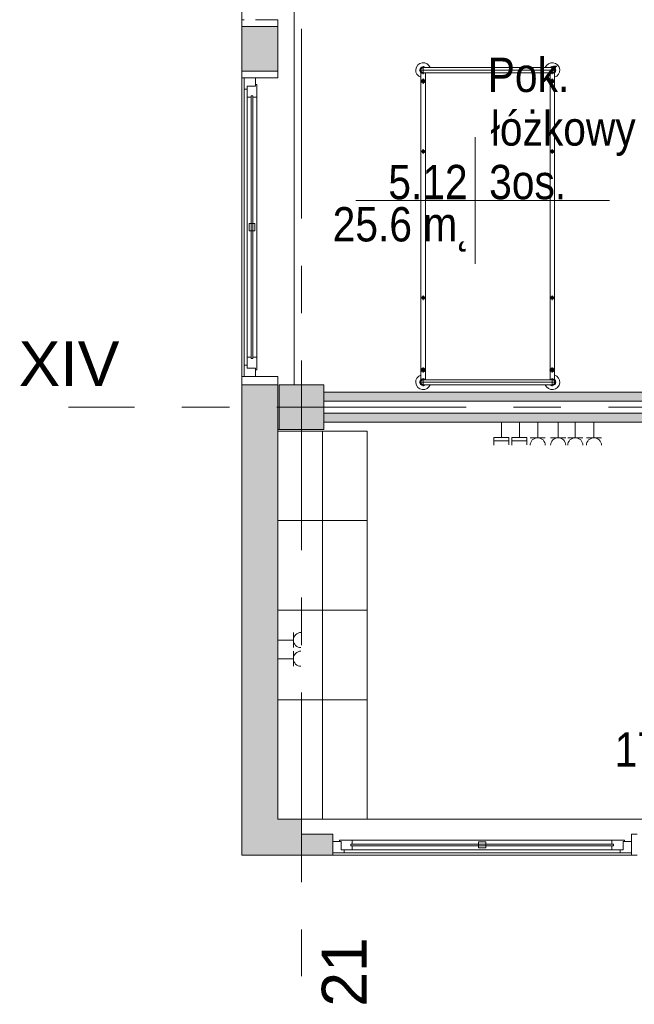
# Model space of a CAD drawing. Header units: centimetres. Extents: x -2424 to 2260, y -130 to 3012.
# Tile 2 of 81: x -1402 to -990, y 8 to 668. Entities that reach past the tile are written whole.
import ezdxf

# ---------------------------------------------------------------- set-up
doc = ezdxf.new("R2010")
doc.units = ezdxf.units.CM
doc.linetypes.add('Oś', pattern=[222.25, 127, -31.75, 31.75, -31.75])
for name, color, linetype, lineweight in [('A-AREA-IDEN', 2, 'Continuous', 13), ('A-DETL-THIN', 151, 'Continuous', 9), ('A-GLAZ', 151, 'Continuous', 13), ('A-WALL', 113, 'Continuous', 13), ('E-ELEC-EQPM', 71, 'Continuous', 9), ('I-FURN', 30, 'Continuous', 9), ('S-COLS', 52, 'Continuous', 13), ('S-GRID', 1, 'Continuous', 13), ('S-GRID-IDEN', 1, 'Continuous', 13)]:
    doc.layers.add(name, color=color, linetype=linetype, lineweight=lineweight)
doc.layers.add('A-WALL-PATT', color=111, linetype='Continuous', lineweight=13, plot=False)
doc.styles.add('Arial_11', font='arial.ttf', dxfattribs={"width": 0.85, "height": 23})
doc.styles.add('Arial_7', font='arial.ttf', dxfattribs={"height": 30})

msp = doc.modelspace()

# ---------------------------------------------------------------- hatches: boundary and pattern name
at = {"layer": 'S-COLS', "lineweight": 9}
msp.add_hatch(color=251, dxfattribs=at).paths.add_polyline_path([(-1197.62, 393.33), (-1197.62, 423.33), (-1227.62, 423.33), (-1227.62, 393.33)], flags=0)

# ---------------------------------------------------------------- linework, layer by layer
at = {"layer": 'A-AREA-IDEN', "color": 251, "lineweight": 9}
for p, q in [((-1096.19, 589.2), (-1096.19, 546.7)), ((-1086.44, 546.7), (-1176.19, 546.7)), ((-1176.19, 546.7), (-1006.19, 546.7)), ((-1096.19, 546.7), (-1096.19, 504.2))]:
    msp.add_line(p, q, dxfattribs=at)
at = {"layer": 'A-DETL-THIN', "color": 251, "lineweight": 9}
for p, q in [((-1212.62, 393.33), (-1212.62, 423.33)), ((-1197.62, 408.33), (-1227.62, 408.33))]:
    msp.add_line(p, q, dxfattribs=at)
at = {"layer": 'A-GLAZ', "color": 251, "lineweight": 9}
for p, q in [((-1243.62, 628.83), (-1251.12, 628.83)), ((-1251.12, 628.83), (-1251.12, 621.33)), ((-1251.12, 428.83), (-1251.12, 628.83)), ((-1243.62, 623.33), (-1243.62, 628.83)), ((-1251.12, 621.33), (-1249.12, 621.33)), ((-1251.12, 621.33), (-1251.12, 436.33)), ((-1243.62, 623.33), (-1249.12, 623.33)), ((-1249.12, 623.33), (-1249.12, 615.83)), ((-1249.12, 623.33), (-1243.62, 623.33)), ((-1249.12, 621.33), (-1249.12, 623.33)), ((-1242.62, 624.33), (-1243.62, 624.33)), ((-1243.62, 624.33), (-1243.62, 623.33)), ((-1242.62, 615.83), (-1242.62, 624.33)), ((-1249.12, 615.83), (-1246.37, 615.83)), ((-1249.12, 615.83), (-1249.12, 441.83)), ((-1245.37, 616.83), (-1246.37, 616.83)), ((-1246.37, 616.83), (-1246.37, 440.83)), ((-1246.37, 615.83), (-1246.37, 616.83)), ((-1246.37, 616.83), (-1245.37, 616.83)), ((-1245.37, 440.83), (-1245.37, 616.83)), ((-1245.37, 616.83), (-1245.37, 615.83)), ((-1245.37, 615.83), (-1242.62, 615.83)), ((-1242.62, 615.83), (-1242.62, 441.83)), ((-1243.87, 531.33), (-1247.87, 531.33)), ((-1247.87, 531.33), (-1247.87, 526.33)), ((-1243.87, 526.33), (-1243.87, 531.33)), ((-1247.87, 526.33), (-1243.87, 526.33)), ((-1249.12, 436.33), (-1251.12, 436.33)), ((-1251.12, 436.33), (-1251.12, 428.83)), ((-1246.37, 441.83), (-1249.12, 441.83)), ((-1249.12, 441.83), (-1249.12, 434.33)), ((-1249.12, 434.33), (-1249.12, 436.33)), ((-1246.37, 440.83), (-1246.37, 441.83)), ((-1246.37, 440.83), (-1245.37, 440.83)), ((-1245.37, 440.83), (-1246.37, 440.83)), ((-1242.62, 441.83), (-1245.37, 441.83)), ((-1245.37, 441.83), (-1245.37, 440.83)), ((-1242.62, 433.33), (-1242.62, 441.83)), ((-1251.12, 428.83), (-1243.62, 428.83)), ((-1249.12, 434.33), (-1243.62, 434.33)), ((-1243.62, 434.33), (-1249.12, 434.33)), ((-1243.62, 434.33), (-1243.62, 433.33)), ((-1243.62, 428.83), (-1243.62, 434.33)), ((-1243.62, 433.33), (-1242.62, 433.33)), ((-1191.62, 117.33), (-1186.12, 117.33)), ((-1191.62, 109.83), (-1191.62, 117.33)), ((-1187.12, 118.33), (-1178.62, 118.33)), ((-1187.12, 117.33), (-1187.12, 118.33)), ((-1186.12, 117.33), (-1187.12, 117.33)), ((-1186.12, 111.83), (-1186.12, 117.33)), ((-1186.12, 117.33), (-1186.12, 111.83)), ((-1179.62, 114.58), (-1179.62, 115.58)), ((-1179.62, 115.58), (-1003.62, 115.58)), ((-1179.62, 115.58), (-1179.62, 114.58)), ((-1178.62, 115.58), (-1179.62, 115.58)), ((-1003.62, 114.58), (-1179.62, 114.58)), ((-1179.62, 114.58), (-1178.62, 114.58)), ((-1178.62, 118.33), (-1178.62, 115.58)), ((-1004.62, 118.33), (-1178.62, 118.33)), ((-1178.62, 114.58), (-1178.62, 111.83)), ((-1094.12, 113.08), (-1094.12, 117.08)), ((-1094.12, 117.08), (-1089.12, 117.08)), ((-1089.12, 113.08), (-1094.12, 113.08)), ((-1089.12, 117.08), (-1089.12, 113.08)), ((-1004.62, 118.33), (-996.12, 118.33)), ((-1004.62, 115.58), (-1004.62, 118.33)), ((-1003.62, 115.58), (-1004.62, 115.58)), ((-1004.62, 114.58), (-1003.62, 114.58)), ((-1004.62, 111.83), (-1004.62, 114.58)), ((-1003.62, 115.58), (-1003.62, 114.58)), ((-1003.62, 114.58), (-1003.62, 115.58)), ((-997.12, 117.33), (-997.12, 111.83)), ((-996.12, 117.33), (-997.12, 117.33)), ((-997.12, 117.33), (-991.62, 117.33)), ((-997.12, 111.83), (-997.12, 117.33)), ((-996.12, 118.33), (-996.12, 117.33)), ((-991.62, 117.33), (-991.62, 109.83)), ((-1184.12, 109.83), (-1191.62, 109.83)), ((-1191.62, 109.83), (-991.62, 109.83)), ((-1178.62, 111.83), (-1186.12, 111.83)), ((-1186.12, 111.83), (-1184.12, 111.83)), ((-1184.12, 111.83), (-1184.12, 109.83)), ((-999.12, 109.83), (-1184.12, 109.83)), ((-1004.62, 111.83), (-1178.62, 111.83)), ((-997.12, 111.83), (-1004.62, 111.83)), ((-999.12, 111.83), (-997.12, 111.83)), ((-999.12, 109.83), (-999.12, 111.83)), ((-991.62, 109.83), (-999.12, 109.83))]:
    msp.add_line(p, q, dxfattribs=at)
at = {"layer": 'A-WALL', "color": 251, "lineweight": 9}
for p, q in [((-1217.62, 873.33), (-1217.62, 423.33)), ((-1252.62, 667.83), (-1252.62, 867.83)), ((-1251.12, 667.83), (-1252.62, 667.83)), ((-1252.62, 667.83), (-1252.62, 663.33)), ((-1228.62, 667.83), (-1243.62, 667.83)), ((-1228.62, 663.33), (-1228.62, 667.83)), ((-1252.62, 663.33), (-1252.62, 633.33)), ((-1228.62, 663.33), (-1252.62, 663.33)), ((-1228.62, 633.33), (-1228.62, 663.33)), ((-1252.62, 633.33), (-1228.62, 633.33)), ((-1252.62, 633.33), (-1252.62, 628.83)), ((-1228.62, 628.83), (-1228.62, 633.33)), ((-1252.62, 428.83), (-1252.62, 628.83)), ((-1252.62, 628.83), (-1251.12, 628.83)), ((-1243.62, 628.83), (-1228.62, 628.83)), ((-1251.12, 428.83), (-1252.62, 428.83)), ((-1252.62, 428.83), (-1252.62, 423.33)), ((-1228.62, 428.83), (-1243.62, 428.83)), ((-1228.62, 423.33), (-1228.62, 428.83)), ((-1252.62, 423.33), (-1252.62, 108.33)), ((-1228.62, 423.33), (-1252.62, 423.33)), ((-1228.62, 132.33), (-1228.62, 423.33)), ((-627.62, 418.33), (-1197.62, 418.33)), ((-1197.62, 412.33), (-720.62, 412.33)), ((-720.62, 404.33), (-1197.62, 404.33)), ((-1197.62, 398.33), (-708.62, 398.33)), ((-1228.62, 393.33), (-1227.62, 393.33)), ((-1228.62, 132.33), (-567.62, 132.33)), ((-1212.62, 122.33), (-1212.62, 132.33)), ((-1191.62, 122.33), (-1212.62, 122.33)), ((-1191.62, 117.33), (-1191.62, 122.33)), ((-987.62, 122.33), (-991.62, 122.33)), ((-991.62, 122.33), (-991.62, 117.33)), ((-991.62, 108.33), (-1252.62, 108.33)), ((-1191.62, 108.33), (-1191.62, 109.83)), ((-991.62, 109.83), (-991.62, 108.33)), ((-991.62, 108.33), (-987.62, 108.33))]:
    msp.add_line(p, q, dxfattribs=at)
at = {"layer": 'A-WALL-PATT', "color": 251, "linetype": 'Continuous', "lineweight": 9, "extrusion": (0, 0, -1)}
for points in [[(1252.62, 633.33), (1228.62, 663.33), (1252.62, 663.33)], [(1228.62, 663.33), (1252.62, 633.33), (1228.62, 633.33)], [(1228.62, 393.33), (1252.62, 423.33), (1252.62, 393.33)], [(1252.62, 423.33), (1228.62, 393.33), (1228.62, 423.33)], [(1083.08, 412.33), (1197.62, 418.33), (1197.62, 412.33)], [(1197.62, 418.33), (1083.08, 412.33), (720.62, 418.33)], [(720.62, 418.33), (1083.08, 412.33), (720.62, 412.33)], [(1197.62, 398.33), (720.62, 404.33), (1197.62, 404.33)], [(720.62, 404.33), (1197.62, 398.33), (1083.08, 398.33)], [(720.62, 404.33), (1083.08, 398.33), (720.62, 398.33)], [(1252.62, 371.09), (1228.62, 132.33), (1252.62, 393.33)], [(1252.62, 393.33), (1228.62, 132.33), (1228.62, 393.33)], [(1228.62, 132.33), (1252.62, 371.09), (1252.62, 132.33)], [(1252.62, 108.33), (1212.62, 132.33), (1252.62, 132.33)], [(1212.62, 132.33), (1252.62, 108.33), (1212.62, 108.33)], [(1212.62, 108.33), (1191.62, 122.33), (1212.62, 122.33)], [(1191.62, 122.33), (1212.62, 108.33), (1191.62, 108.33)]]:
    msp.add_solid(points, dxfattribs=at)
at = {"layer": 'E-ELEC-EQPM', "color": 251, "lineweight": 9}
for p, q in [((-1078.67, 387.99), (-1078.67, 398.33)), ((-1066.67, 387.99), (-1066.67, 398.33)), ((-1054.39, 387.83), (-1054.39, 398.33)), ((-1040.67, 387.83), (-1040.67, 398.33)), ((-1029.17, 387.83), (-1029.17, 398.33)), ((-1016.67, 387.83), (-1016.67, 398.33)), ((-1083.67, 387.99), (-1083.67, 382.95)), ((-1073.67, 387.99), (-1083.67, 387.99)), ((-1073.67, 385.8), (-1083.67, 385.8)), ((-1073.67, 383.11), (-1073.67, 387.99)), ((-1071.67, 387.99), (-1071.67, 382.95)), ((-1061.67, 387.99), (-1071.67, 387.99)), ((-1061.67, 385.8), (-1071.67, 385.8)), ((-1061.67, 383.11), (-1061.67, 387.99)), ((-1059.47, 387.83), (-1049.31, 387.83)), ((-1045.75, 387.83), (-1035.59, 387.83)), ((-1034.25, 387.83), (-1024.09, 387.83)), ((-1021.75, 387.83), (-1011.59, 387.83)), ((-1218.12, 247.25), (-1218.12, 257.41)), ((-1218.12, 252.33), (-1228.62, 252.33)), ((-1218.12, 234.75), (-1218.12, 244.91)), ((-1218.12, 239.83), (-1228.62, 239.83))]:
    msp.add_line(p, q, dxfattribs=at)
for centre, start, end in [((-1054.39, 382.75), 0, 180), ((-1040.67, 382.75), 0, 180), ((-1029.17, 382.75), 0, 180), ((-1016.67, 382.75), 0, 180), ((-1213.04, 252.33), 90, 270), ((-1213.04, 239.83), 90, 270)]:
    msp.add_arc(centre, 5.08, start, end, dxfattribs=at)
at = {"layer": 'I-FURN', "color": 251, "lineweight": 9}
for p, q in [((-1041.9, 634.03), (-1133.85, 634.03)), ((-1131.12, 631.3), (-1131.12, 636.75)), ((-1131.12, 635.73), (-1044.62, 635.73)), ((-1044.62, 631.3), (-1044.62, 636.75)), ((-1132.87, 626.7), (-1129.37, 626.7)), ((-1132.62, 426.67), (-1132.62, 632.38)), ((-1131.12, 632.33), (-1044.62, 632.33)), ((-1131.12, 624.95), (-1131.12, 628.45)), ((-1129.62, 632.33), (-1129.62, 426.67)), ((-1042.87, 626.7), (-1046.37, 626.7)), ((-1046.12, 632.38), (-1046.12, 426.73)), ((-1044.62, 624.95), (-1044.62, 628.45)), ((-1043.12, 426.67), (-1043.12, 632.38)), ((-1131.12, 578.08), (-1131.12, 581.08)), ((-1044.62, 578.08), (-1044.62, 581.08)), ((-1132.62, 579.58), (-1129.62, 579.58)), ((-1043.12, 579.58), (-1046.12, 579.58)), ((-1132.62, 481.58), (-1129.62, 481.58)), ((-1131.12, 480.08), (-1131.12, 483.08)), ((-1043.12, 481.58), (-1046.12, 481.58)), ((-1044.62, 480.08), (-1044.62, 483.08)), ((-1132.87, 433.17), (-1129.37, 433.17)), ((-1131.12, 434.92), (-1131.12, 431.42)), ((-1042.87, 433.17), (-1046.37, 433.17)), ((-1044.62, 434.92), (-1044.62, 431.42)), ((-1133.85, 425.03), (-1041.9, 425.03)), ((-1131.12, 427.75), (-1131.12, 422.3)), ((-1131.12, 426.73), (-1044.62, 426.73)), ((-1131.12, 423.33), (-1044.62, 423.33)), ((-1044.62, 427.75), (-1044.62, 422.3)), ((-1228.62, 392.33), (-1168.62, 392.33)), ((-1228.62, 392.33), (-1198.62, 392.33)), ((-1198.62, 392.33), (-1198.62, 132.33)), ((-1168.62, 392.33), (-1168.62, 332.33)), ((-1168.62, 332.33), (-1228.62, 332.33)), ((-1228.62, 332.33), (-1168.62, 332.33)), ((-1168.62, 332.33), (-1168.62, 272.33)), ((-1168.62, 272.33), (-1228.62, 272.33)), ((-1228.62, 272.33), (-1168.62, 272.33)), ((-1168.62, 272.33), (-1168.62, 212.33)), ((-1168.62, 212.33), (-1228.62, 212.33)), ((-1228.62, 212.33), (-1168.62, 212.33)), ((-1168.62, 212.33), (-1168.62, 132.33))]:
    msp.add_line(p, q, dxfattribs=at)
for centre, radius in [((-1131.12, 626.7), 1.25), ((-1131.12, 626.7), 0.8), ((-1044.62, 626.7), 1.25), ((-1044.62, 626.7), 0.8), ((-1131.12, 579.58), 1), ((-1044.62, 579.58), 1), ((-1131.12, 481.58), 1), ((-1044.62, 481.58), 1), ((-1131.12, 433.17), 1.25), ((-1131.12, 433.17), 0.8), ((-1044.62, 433.17), 1.25), ((-1044.62, 433.17), 0.8)]:
    msp.add_circle(centre, radius, dxfattribs=at)
for centre, radius, start, end in [((-1131.12, 634.03), 5, 19.87687, 252.5424), ((-1131.12, 634.03), 2.23, 49.8221, 310.1779), ((-1131.12, 634.03), 1.93, 62.02067, 297.97933), ((-1131.12, 634.03), 1.7, 90, 270), ((-1044.62, 634.03), 5, 287.4576, 160.12313), ((-1044.62, 634.03), 2.23, 229.8221, 130.1779), ((-1044.62, 634.03), 1.93, 242.02067, 117.97933), ((-1044.62, 634.03), 1.7, 270, 90), ((-1131.12, 425.03), 5, 107.4576, 340.12313), ((-1044.62, 425.03), 5, 199.87687, 72.5424), ((-1131.12, 425.03), 2.23, 47.61126, 310.1779), ((-1131.12, 425.03), 1.93, 62.02067, 297.97933), ((-1131.12, 425.03), 1.7, 90, 270), ((-1044.62, 425.03), 2.23, 229.8221, 130.1779), ((-1044.62, 425.03), 1.93, 242.02067, 117.97933), ((-1044.62, 425.03), 1.7, 270, 90)]:
    msp.add_arc(centre, radius, start, end, dxfattribs=at)
at = {"layer": 'S-COLS', "color": 251, "lineweight": 9}
for p, q in [((-1197.62, 423.33), (-1227.62, 423.33)), ((-1227.62, 423.33), (-1227.62, 393.33)), ((-1197.62, 393.33), (-1197.62, 423.33)), ((-1227.62, 393.33), (-1197.62, 393.33))]:
    msp.add_line(p, q, dxfattribs=at)
at = {"layer": 'S-GRID', "color": 251, "linetype": 'Oś', "lineweight": 9}
for p, q in [((-1212.62, 2884.27), (-1212.62, 27.13)), ((1342.46, 408.33), (-1368.76, 408.33))]:
    msp.add_line(p, q, dxfattribs=at)

# ---------------------------------------------------------------- texts
at = {"layer": 'A-AREA-IDEN', "color": 251, "lineweight": 9, "style": 'Arial_11', "width": 0.85}
for s, p in [('Pok.', (-1087.87, 619.38)), ('łóżkowy', (-1085.8, 583.49)), ('5.12', (-1154.5, 547.59)), ('3os.', (-1086.92, 547.59)), ('25.6 m˛', (-1191.78, 519.31)), ('17.4 m˛', (-1002.76, 167.47))]:
    msp.add_text(s, height=23, dxfattribs=at).set_placement(p)
at = {"layer": 'S-GRID-IDEN', "color": 251, "lineweight": 9, "style": 'Arial_7'}
msp.add_text('XIV', height=30, dxfattribs=at).set_placement((-1402.26, 422.39))
msp.add_text('21', height=30, rotation=90, dxfattribs=at).set_placement((-1169.12, 6.74))

doc.saveas('drawing.dxf')
